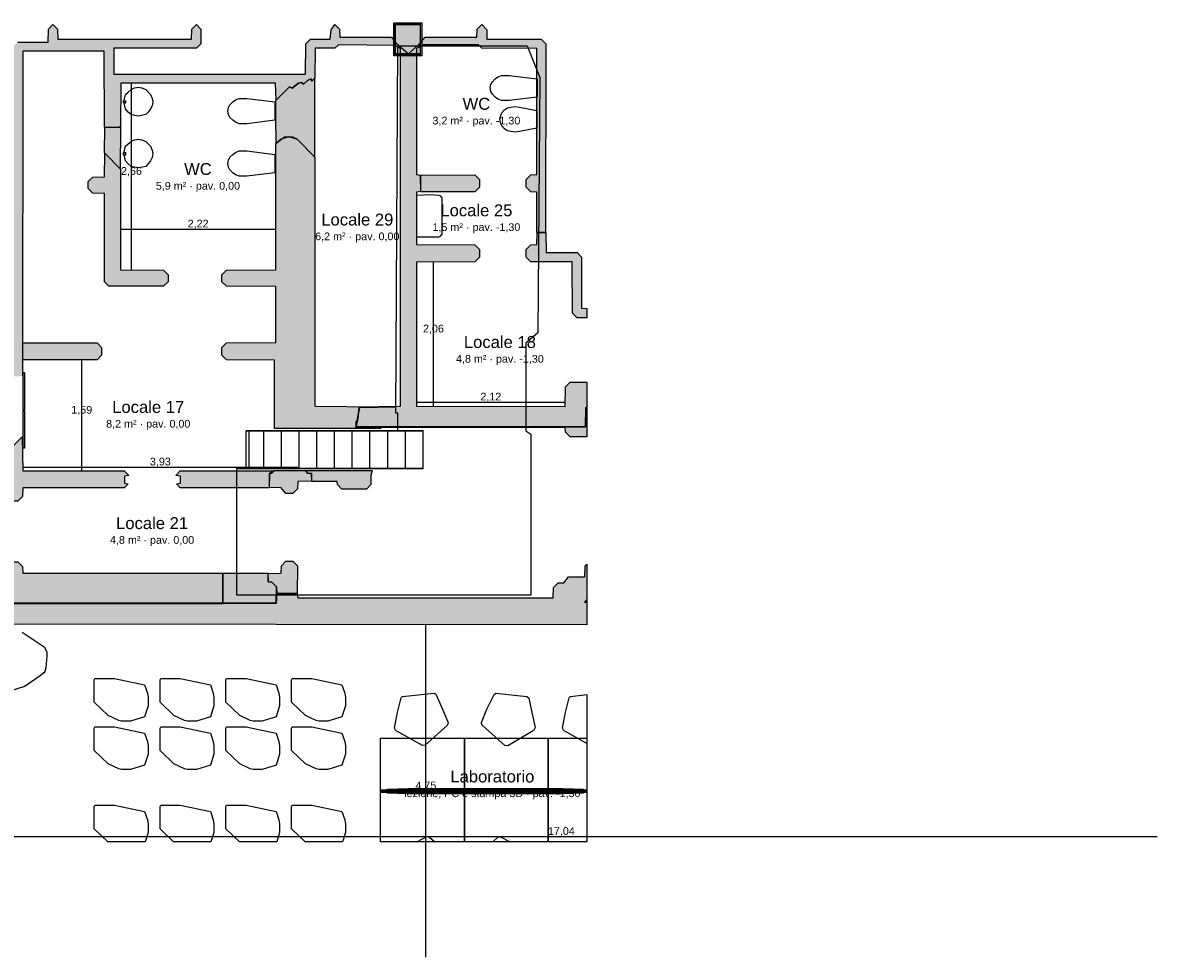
# Model space of a CAD drawing. Header units: millimetres. Extents: x -18533 to 137888, y -83624 to 7711.
# Tile 17 of 40: x 40287 to 56504, y -42674 to -29319. Entities that reach past the tile are written whole.
import ezdxf
from ezdxf.enums import TextEntityAlignment as Align

# ---------------------------------------------------------------- set-up
doc = ezdxf.new("R2010")
doc.units = ezdxf.units.MM
for name, color, linetype in [('A-ARREDI', 9, 'Continuous'), ('A-MISURE', 40, 'Continuous'), ('A-MURI-ESISTENTI', 7, 'Continuous'), ('A-MURI-NUOVI', 40, 'Continuous'), ('A-PILASTRI', 8, 'Continuous'), ('A-SCALE', 8, 'Continuous'), ('A-SOPPALCO-PROIEZIONE', 8, 'Continuous'), ('A-TESTI', 7, 'Continuous')]:
    doc.layers.add(name, color=color, linetype=linetype)
doc.styles.add('VISIO', font='arial.ttf')

msp = doc.modelspace()

# ---------------------------------------------------------------- hatches: boundary and pattern name
at = {"layer": 'A-MURI-ESISTENTI'}
for points in [[(41455, -30810), (41450, -29725), (40290, -29725), (40285, -34367), (40060, -34382), (40050, -29775), (35950, -29775), (35930, -29835), (35880, -29785), (35540, -29785), (35490, -29845), (35465, -29820), (35460, -29615), (33400, -29615), (33395, -29760), (33330, -29825), (31650, -29825), (31650, -29695), (33260, -29695), (33265, -29550), (33330, -29485), (35530, -29485), (35595, -29550), (35600, -29755), (35810, -29755), (35815, -29710), (35880, -29645), (40170, -29645), (40220, -29595), (40650, -29595), (40655, -29410), (40720, -29345), (40785, -29410), (40790, -29555), (42700, -29555), (42705, -29410), (42770, -29345), (42835, -29410), (42835, -29620), (42770, -29685), (41590, -29685), (41590, -30055), (44330, -30055), (44335, -29620), (44400, -29555), (44680, -29555), (44697, -29419), (44750, -29345), (44815, -29410), (44820, -29525), (45560, -29525), (45615, -29600), (45610, -29645), (44800, -29635), (44750, -29685), (44470, -29685), (44465, -30110), (44420, -30155), (44409, -30122), (44360, -30145), (44300, -30195), (44270, -30175), (44230, -30185), (44140, -30255), (44100, -30235), (43910, -30425), (43900, -30185), (41690, -30185), (41685, -30800), (41650, -30815), (41455, -30810)], [(47635, -32310), (47635, -31740), (47550, -31735), (47485, -31670), (47485, -31560), (47550, -31495), (47635, -31490), (47635, -29690), (46850, -29685), (46800, -29635), (46000, -29635), (45980, -29655), (45958, -29622), (46040, -29525), (46780, -29525), (46785, -29410), (46850, -29345), (46919, -29419), (46920, -29555), (47700, -29555), (47765, -29620), (47760, -32315), (47635, -32310)], [(45055, -35090), (45067, -35014), (45075, -35010), (45087, -34892), (45099, -34820), (45615, -34810), (45376, -34808), (45685, -34800), (45685, -29690), (45615, -29650), (45620, -29605), (45800, -29765), (45958, -29622), (45975, -29660), (45915, -29690), (45915, -31490), (45975, -31500), (45975, -31730), (45915, -31740), (45915, -32490), (46750, -32495), (46815, -32560), (46815, -32670), (46750, -32735), (45915, -32740), (45915, -34800), (48040, -34805), (48045, -34520), (48110, -34455), (48350, -34455), (48350, -34805), (48335, -34820), (48330, -35095), (45055, -35090)], [(45100, -34815), (45099, -34820), (45095, -34820), (45087, -34892), (45067, -35014), (45055, -35020), (45055, -35090), (45055, -35100), (45035, -35120), (43888, -35120), (43885, -34140), (43200, -34135), (43135, -34070), (43135, -33960), (43200, -33895), (43905, -33890), (43905, -33090), (43200, -33085), (43135, -33020), (43135, -32920), (43200, -32855), (43905, -32850), (43905, -31050), (43970, -30985), (44090, -30945), (44210, -30985), (44465, -31240), (44465, -34800), (45376, -34808), (45100, -34815)], [(41520, -33085), (41455, -33020), (41455, -31760), (41290, -31755), (41225, -31690), (41225, -31590), (41290, -31525), (41455, -31520), (41460, -31185), (41685, -31410), (41685, -32850), (42300, -32855), (42365, -32920), (42365, -33020), (42300, -33085), (41520, -33085)], [(45980, -31735), (45975, -31500), (46750, -31495), (46815, -31560), (46815, -31670), (46750, -31735), (45980, -31735)], [(48210, -33535), (48145, -33470), (48140, -32735), (47550, -32735), (47485, -32670), (47485, -32560), (47550, -32495), (47635, -32490), (47640, -32315), (47765, -32320), (47770, -32605), (48210, -32605), (48275, -32670), (48275, -33400), (48350, -33401), (48350, -33535), (48210, -33535)], [(40290, -34135), (40290, -33895), (41350, -33895), (41415, -33960), (41415, -34070), (41350, -34135), (40290, -34135)], [(48335, -34820), (48350, -34805), (48350, -35235), (48110, -35235), (48045, -35170), (48040, -35105), (45410, -35105), (45407, -35120), (45035, -35120), (45055, -35110), (45055, -35100), (45060, -35095), (48330, -35095), (48335, -34820)], [(45087, -34892), (45095, -34820), (45099, -34820), (45087, -34892)], [(45376, -34808), (45615, -34810), (45099, -34820), (45100, -34815), (45376, -34808)], [(45055, -35090), (45055, -35020), (45067, -35014), (45055, -35090)], [(45087, -34892), (45075, -35010), (45067, -35014), (45087, -34892)], [(45055, -35100), (45055, -35110), (45035, -35120), (45055, -35100)], [(48330, -35095), (45060, -35095), (45055, -35100), (45055, -35090), (48330, -35095)], [(40120, -36155), (40055, -36090), (40050, -35965), (37940, -35965), (37925, -35910), (37965, -35790), (38020, -35725), (40050, -35725), (40055, -35350), (40100, -35345), (40140, -35375), (40280, -35235), (40290, -35725), (41740, -35725), (41805, -35790), (41742, -35799), (41742, -35900), (41795, -35910), (41740, -35965), (40290, -35965), (40285, -36090), (40220, -36155), (40120, -36155)], [(42540, -35965), (42485, -35910), (42542, -35900), (42542, -35799), (42475, -35790), (42540, -35725), (43870, -35725), (43815, -35760), (43810, -35965), (42540, -35965)], [(44360, -35755), (44415, -35760), (44415, -35870), (44220, -35875), (44215, -35980), (44150, -36045), (44050, -36045), (43980, -35965), (43815, -35960), (43815, -35760), (43850, -35755), (43885, -35720), (44329, -35720), (44360, -35755)], [(44850, -35985), (44785, -35920), (44780, -35875), (44420, -35875), (44415, -35760), (44360, -35755), (44329, -35720), (45280, -35720), (45265, -35790), (45265, -35920), (45200, -35985), (44850, -35985)], [(39180, -37615), (39180, -37620), (39175, -37620), (39175, -41025), (38735, -41025), (38735, -37250), (38800, -37185), (40050, -37185), (40055, -37090), (40120, -37025), (40220, -37025), (40285, -37090), (40290, -37185), (43150, -37185), (43150, -37615), (39180, -37615)], [(39180, -37620), (43150, -37616), (43910, -37615), (43920, -37475), (44210, -37475), (44220, -37535), (47870, -37535), (47875, -37390), (47940, -37325), (48020, -37325), (48090, -37235), (48320, -37235), (48325, -37080), (48350, -37055), (48350, -37565), (48315, -37600), (48350, -37603), (48350, -37922), (39470, -37915), (39466, -41025), (39176, -41025), (39180, -37620)], [(43920, -37475), (43915, -37380), (43850, -37315), (43795, -37310), (43795, -37190), (43980, -37185), (43985, -37080), (44050, -37015), (44150, -37015), (44215, -37080), (44210, -37475), (43920, -37475)], [(43150, -37615), (43150, -37185), (43790, -37185), (43795, -37310), (43850, -37315), (43915, -37380), (43910, -37615), (43150, -37615)], [(43910, -37615), (43915, -37380), (43920, -37475), (43910, -37615)], [(43150, -37615), (43150, -37616), (39180, -37620), (39180, -37615), (43150, -37615)], [(43910, -37615), (43150, -37616), (43150, -37615), (43910, -37615)], [(48315, -37600), (48350, -37565), (48350, -37602), (48315, -37600)], [(48350, -37602), (48350, -37603), (48315, -37600), (48350, -37602)]]:
    msp.add_hatch(color=7, dxfattribs=at).paths.add_polyline_path(points)
at = {"layer": 'A-MURI-NUOVI'}
for points in [[(44210, -30985), (44150, -30955), (44030, -30955), (43910, -31045), (43905, -30680), (43905, -30430), (44100, -30235), (44140, -30255), (44230, -30185), (44270, -30175), (44300, -30195), (44360, -30145), (44409, -30122), (44420, -30155), (44460, -30115), (44460, -31235), (44210, -30985)], [(41455, -31180), (41460, -30815), (41685, -30810), (41680, -31405), (41455, -31180)]]:
    msp.add_hatch(color=40, dxfattribs=at).paths.add_polyline_path(points)
at = {"layer": 'A-PILASTRI'}
for points in [[(45608, -29791), (45594, -29791), (45590, -29787), (45590, -29323), (45594, -29319), (45608, -29319), (45608, -29791)], [(45616, -29337), (45616, -29323), (45620, -29319), (45962, -29319), (45966, -29323), (45966, -29337), (45616, -29337)], [(45966, -29765), (45616, -29765), (45616, -29345), (45966, -29345), (45966, -29765)], [(45974, -29319), (45988, -29319), (45992, -29323), (45992, -29787), (45988, -29791), (45974, -29791), (45974, -29319)], [(45966, -29773), (45966, -29787), (45962, -29791), (45620, -29791), (45616, -29787), (45616, -29773), (45966, -29773)], [(40293, -34319), (40307, -34319), (40311, -34323), (40311, -34853), (40307, -34857), (40293, -34857), (40293, -34319)], [(40293, -34863), (40307, -34863), (40311, -34867), (40311, -35397), (40307, -35401), (40293, -35401), (40293, -34863)]]:
    msp.add_hatch(color=8, dxfattribs=at).paths.add_polyline_path(points)

# ---------------------------------------------------------------- linework, layer by layer
at = {"layer": 'A-ARREDI'}
for p, q in [((41730, -30435), (41760, -30435)), ((41730, -30465), (41730, -30435)), ((41730, -30465), (41760, -30465)), ((41760, -30465), (41760, -30435)), ((41730, -31175), (41760, -31175)), ((41730, -31205), (41730, -31175)), ((41730, -31205), (41760, -31205)), ((41760, -31205), (41760, -31175))]:
    msp.add_line(p, q, dxfattribs=at)
for points in [[(47640, -30122), (47640, -30382), (47240, -30432), (47130, -30432), (47080, -30412), (47040, -30382), (47000, -30342), (46980, -30302), (46970, -30252), (46980, -30202), (47000, -30162), (47040, -30122), (47080, -30092), (47130, -30072), (47240, -30072), (47640, -30122)], [(41885, -30643), (41839, -30632), (41793, -30597), (41758, -30551), (41747, -30505), (41735, -30448), (41758, -30344), (41793, -30310), (41839, -30275), (41885, -30252), (41942, -30241), (41988, -30252), (42046, -30275), (42115, -30344), (42138, -30402), (42149, -30448), (42138, -30505), (42115, -30551), (42080, -30597), (42046, -30632), (41942, -30655), (41885, -30643)], [(43890, -30452), (43890, -30712), (43490, -30762), (43380, -30762), (43330, -30742), (43290, -30712), (43250, -30672), (43230, -30632), (43220, -30582), (43230, -30532), (43250, -30492), (43290, -30452), (43330, -30422), (43380, -30402), (43490, -30402), (43890, -30452)], [(47386, -30525), (47636, -30575), (47636, -30825), (47386, -30875), (47326, -30885), (47266, -30875), (47216, -30865), (47176, -30835), (47136, -30795), (47116, -30745), (47106, -30695), (47116, -30655), (47136, -30605), (47176, -30565), (47216, -30535), (47266, -30525), (47326, -30515), (47386, -30525)], [(41885, -31383), (41839, -31372), (41793, -31337), (41758, -31291), (41747, -31245), (41735, -31188), (41758, -31084), (41793, -31050), (41839, -31015), (41885, -30992), (41942, -30981), (41988, -30992), (42046, -31015), (42115, -31084), (42138, -31142), (42149, -31188), (42138, -31245), (42115, -31291), (42080, -31337), (42046, -31372), (41942, -31395), (41885, -31383)], [(43890, -31202), (43890, -31462), (43490, -31512), (43380, -31512), (43330, -31492), (43290, -31462), (43250, -31422), (43230, -31382), (43220, -31332), (43230, -31282), (43250, -31242), (43290, -31202), (43330, -31172), (43380, -31152), (43490, -31152), (43890, -31202)], [(45920, -31782), (46112, -31774), (46232, -31782), (46248, -31790), (46280, -31822), (46280, -32342), (46248, -32374), (46232, -32382), (45920, -32382), (45920, -31782)], [(42030, -39240), (41830, -39300), (41700, -39300), (41660, -39290), (41510, -39220), (41310, -39030), (41310, -38710), (41320, -38690), (41600, -38690), (42030, -38780), (42070, -38900), (42080, -38960), (42080, -39080), (42030, -39240)], [(42030, -39240), (41830, -39300), (41700, -39300), (41660, -39290), (41510, -39220), (41310, -39030), (41310, -38710), (41320, -38690), (41600, -38690), (42030, -38780), (42070, -38900), (42080, -38960), (42080, -39080), (42030, -39240)], [(42970, -39240), (42770, -39300), (42640, -39300), (42600, -39290), (42450, -39220), (42250, -39030), (42250, -38710), (42260, -38690), (42540, -38690), (42970, -38780), (43010, -38900), (43020, -38960), (43020, -39080), (42970, -39240)], [(42970, -39240), (42770, -39300), (42640, -39300), (42600, -39290), (42450, -39220), (42250, -39030), (42250, -38710), (42260, -38690), (42540, -38690), (42970, -38780), (43010, -38900), (43020, -38960), (43020, -39080), (42970, -39240)], [(43910, -39240), (43710, -39300), (43580, -39300), (43540, -39290), (43390, -39220), (43190, -39030), (43190, -38710), (43200, -38690), (43480, -38690), (43910, -38780), (43950, -38900), (43960, -38960), (43960, -39080), (43910, -39240)], [(43910, -39240), (43710, -39300), (43580, -39300), (43540, -39290), (43390, -39220), (43190, -39030), (43190, -38710), (43200, -38690), (43480, -38690), (43910, -38780), (43950, -38900), (43960, -38960), (43960, -39080), (43910, -39240)], [(44850, -39240), (44650, -39300), (44520, -39300), (44480, -39290), (44330, -39220), (44130, -39030), (44130, -38710), (44140, -38690), (44420, -38690), (44850, -38780), (44890, -38900), (44900, -38960), (44900, -39080), (44850, -39240)], [(44850, -39240), (44650, -39300), (44520, -39300), (44480, -39290), (44330, -39220), (44130, -39030), (44130, -38710), (44140, -38690), (44420, -38690), (44850, -38780), (44890, -38900), (44900, -38960), (44900, -39080), (44850, -39240)], [(46194, -38915), (46287, -39126), (46366, -39309), (46367, -39319), (46360, -39350), (46352, -39361), (46040, -39645), (46000, -39649), (45626, -39437), (45615, -39428), (45601, -39399), (45640, -39194), (45697, -38967), (45715, -38945), (46162, -38898), (46194, -38915)], [(46194, -38915), (46287, -39126), (46366, -39309), (46367, -39319), (46360, -39350), (46352, -39361), (46040, -39645), (46000, -39649), (45626, -39437), (45615, -39428), (45601, -39399), (45640, -39194), (45697, -38967), (45715, -38945), (46162, -38898), (46194, -38915)], [(47523, -38969), (47570, -39195), (47610, -39390), (47608, -39400), (47595, -39429), (47584, -39438), (47220, -39651), (47180, -39647), (46858, -39362), (46849, -39351), (46843, -39320), (46923, -39127), (47026, -38917), (47048, -38899), (47495, -38946), (47523, -38969)], [(47523, -38969), (47570, -39195), (47610, -39390), (47608, -39400), (47595, -39429), (47584, -39438), (47220, -39651), (47180, -39647), (46858, -39362), (46849, -39351), (46843, -39320), (46923, -39127), (47026, -38917), (47048, -38899), (47495, -38946), (47523, -38969)], [(48026, -39437), (48015, -39428), (48001, -39399), (48040, -39194), (48097, -38967), (48115, -38945), (48350, -38920), (48350, -39621), (48026, -39437)], [(48026, -39437), (48015, -39428), (48001, -39399), (48040, -39194), (48097, -38967), (48115, -38945), (48350, -38920), (48350, -39621), (48026, -39437)], [(42030, -39930), (41830, -39990), (41700, -39990), (41660, -39980), (41510, -39910), (41310, -39720), (41310, -39400), (41320, -39380), (41600, -39380), (42030, -39470), (42070, -39590), (42080, -39650), (42080, -39770), (42030, -39930)], [(42030, -39930), (41830, -39990), (41700, -39990), (41660, -39980), (41510, -39910), (41310, -39720), (41310, -39400), (41320, -39380), (41600, -39380), (42030, -39470), (42070, -39590), (42080, -39650), (42080, -39770), (42030, -39930)], [(42970, -39930), (42770, -39990), (42640, -39990), (42600, -39980), (42450, -39910), (42250, -39720), (42250, -39400), (42260, -39380), (42540, -39380), (42970, -39470), (43010, -39590), (43020, -39650), (43020, -39770), (42970, -39930)], [(42970, -39930), (42770, -39990), (42640, -39990), (42600, -39980), (42450, -39910), (42250, -39720), (42250, -39400), (42260, -39380), (42540, -39380), (42970, -39470), (43010, -39590), (43020, -39650), (43020, -39770), (42970, -39930)], [(43910, -39930), (43710, -39990), (43580, -39990), (43540, -39980), (43390, -39910), (43190, -39720), (43190, -39400), (43200, -39380), (43480, -39380), (43910, -39470), (43950, -39590), (43960, -39650), (43960, -39770), (43910, -39930)], [(43910, -39930), (43710, -39990), (43580, -39990), (43540, -39980), (43390, -39910), (43190, -39720), (43190, -39400), (43200, -39380), (43480, -39380), (43910, -39470), (43950, -39590), (43960, -39650), (43960, -39770), (43910, -39930)], [(44850, -39930), (44650, -39990), (44520, -39990), (44480, -39980), (44330, -39910), (44130, -39720), (44130, -39400), (44140, -39380), (44420, -39380), (44850, -39470), (44890, -39590), (44900, -39650), (44900, -39770), (44850, -39930)], [(44850, -39930), (44650, -39990), (44520, -39990), (44480, -39980), (44330, -39910), (44130, -39720), (44130, -39400), (44140, -39380), (44420, -39380), (44850, -39470), (44890, -39590), (44900, -39650), (44900, -39770), (44850, -39930)], [(46600, -40305), (45400, -40305), (45400, -39545), (46600, -39545), (46600, -40305)], [(46600, -40305), (45400, -40305), (45400, -39545), (46600, -39545), (46600, -40305)], [(47800, -40305), (46600, -40305), (46600, -39545), (47800, -39545), (47800, -40305)], [(47800, -40305), (46600, -40305), (46600, -39545), (47800, -39545), (47800, -40305)], [(47800, -40305), (47800, -39545), (48350, -39545), (48350, -40305), (47800, -40305)], [(47800, -40305), (47800, -39545), (48350, -39545), (48350, -40305), (47800, -40305)], [(45400, -40280), (46600, -40280), (46600, -40320), (45400, -40320), (45400, -40280)], [(45400, -40280), (46600, -40280), (46600, -40320), (45400, -40320), (45400, -40280)], [(45400, -40295), (46600, -40295), (46600, -41025), (45400, -41025), (45400, -40295)], [(45400, -40295), (46600, -40295), (46600, -41025), (45400, -41025), (45400, -40295)], [(45500, -40330), (45500, -40270), (45790, -40260), (48010, -40260), (48300, -40270), (48300, -40330), (48010, -40340), (45790, -40340), (45500, -40330)], [(45500, -40330), (45500, -40270), (45790, -40260), (48010, -40260), (48300, -40270), (48300, -40330), (48010, -40340), (45790, -40340), (45500, -40330)], [(46600, -40280), (47800, -40280), (47800, -40320), (46600, -40320), (46600, -40280)], [(46600, -40280), (47800, -40280), (47800, -40320), (46600, -40320), (46600, -40280)], [(46600, -40295), (47800, -40295), (47800, -41025), (46600, -41025), (46600, -40295)], [(46600, -40295), (47800, -40295), (47800, -41025), (46600, -41025), (46600, -40295)], [(47800, -40280), (48350, -40280), (48350, -40320), (47800, -40320), (47800, -40280)], [(47800, -40280), (48350, -40280), (48350, -40320), (47800, -40320), (47800, -40280)], [(47800, -40295), (48350, -40295), (48350, -41025), (47800, -41025), (47800, -40295)], [(47800, -40295), (48350, -40295), (48350, -41025), (47800, -41025), (47800, -40295)], [(42038, -41025), (41505, -41025), (41310, -40840), (41310, -40520), (41320, -40500), (41600, -40500), (42030, -40590), (42070, -40710), (42080, -40770), (42080, -40890), (42038, -41025)], [(42038, -41025), (41505, -41025), (41310, -40840), (41310, -40520), (41320, -40500), (41600, -40500), (42030, -40590), (42070, -40710), (42080, -40770), (42080, -40890), (42038, -41025)], [(42978, -41025), (42445, -41025), (42250, -40840), (42250, -40520), (42260, -40500), (42540, -40500), (42970, -40590), (43010, -40710), (43020, -40770), (43020, -40890), (42978, -41025)], [(42978, -41025), (42445, -41025), (42250, -40840), (42250, -40520), (42260, -40500), (42540, -40500), (42970, -40590), (43010, -40710), (43020, -40770), (43020, -40890), (42978, -41025)], [(43918, -41025), (43385, -41025), (43190, -40840), (43190, -40520), (43200, -40500), (43480, -40500), (43910, -40590), (43950, -40710), (43960, -40770), (43960, -40890), (43918, -41025)], [(43918, -41025), (43385, -41025), (43190, -40840), (43190, -40520), (43200, -40500), (43480, -40500), (43910, -40590), (43950, -40710), (43960, -40770), (43960, -40890), (43918, -41025)], [(44858, -41025), (44325, -41025), (44130, -40840), (44130, -40520), (44140, -40500), (44420, -40500), (44850, -40590), (44890, -40710), (44900, -40770), (44900, -40890), (44858, -41025)], [(44858, -41025), (44325, -41025), (44130, -40840), (44130, -40520), (44140, -40500), (44420, -40500), (44850, -40590), (44890, -40710), (44900, -40770), (44900, -40890), (44858, -41025)], [(46063, -40950), (46103, -40955), (46176, -41025), (45923, -41025), (46063, -40950)], [(46063, -40950), (46103, -40955), (46176, -41025), (45923, -41025), (46063, -40950)], [(47077, -40958), (47117, -40952), (47256, -41025), (47009, -41025), (47077, -40958)], [(47077, -40958), (47117, -40952), (47256, -41025), (47009, -41025), (47077, -40958)], [(48350, -41011), (48350, -41025), (48323, -41025), (48350, -41011)], [(48350, -41011), (48350, -41025), (48323, -41025), (48350, -41011)]]:
    msp.add_lwpolyline(points, close=True, dxfattribs=at)
msp.add_lwpolyline([(40278, -38028), (40595, -38237), (40625, -38289), (40631, -38320), (40634, -38365), (40617, -38536), (40603, -38591), (40590, -38609), (40535, -38653), (40337, -38790), (40311, -38805), (39920, -38927)], dxfattribs=at)
msp.add_lwpolyline([(40278, -38028), (40595, -38237), (40625, -38289), (40631, -38320), (40634, -38365), (40617, -38536), (40603, -38591), (40590, -38609), (40535, -38653), (40337, -38790), (40311, -38805), (39920, -38927)], dxfattribs=at)
at = {"layer": 'A-MISURE'}
for p, q in [((41842, -32850), (41842, -30186)), ((41686, -32270), (43904, -32270)), ((46158, -34800), (46158, -32740)), ((41132, -35724), (41132, -34136)), ((45916, -34742), (48040, -34742)), ((40290, -35670), (44220, -35670)), ((46050, -42674), (46050, -37921)), ((39467, -40950), (56504, -40950))]:
    msp.add_line(p, q, dxfattribs=at)
at = {"layer": 'A-MURI-ESISTENTI'}
msp.add_lwpolyline([(40220, -29595), (40650, -29595), (40655, -29410), (40720, -29345), (40785, -29410), (40790, -29555), (42700, -29555), (42705, -29410), (42770, -29345), (42835, -29410), (42835, -29620), (42770, -29685), (41590, -29685), (41590, -30055), (44330, -30055), (44335, -29620), (44400, -29555), (44680, -29555), (44697, -29419), (44750, -29345), (44815, -29410), (44820, -29525), (45560, -29525), (45615, -29600), (45610, -29645), (44800, -29635), (44750, -29685), (44470, -29685), (44465, -30110), (44420, -30155), (44409, -30122), (44360, -30145), (44300, -30195), (44270, -30175), (44230, -30185), (44140, -30255), (44100, -30235), (43910, -30425), (43900, -30185), (41690, -30185), (41685, -30800), (41650, -30815), (41455, -30810), (41455, -30810), (41450, -29725), (40290, -29725), (40285, -34367)], dxfattribs=at)
for points in [[(47635, -32310), (47635, -31740), (47550, -31735), (47485, -31670), (47485, -31560), (47550, -31495), (47635, -31490), (47635, -29690), (46850, -29685), (46800, -29635), (46000, -29635), (45980, -29655), (45958, -29622), (46040, -29525), (46780, -29525), (46785, -29410), (46850, -29345), (46919, -29419), (46920, -29555), (47700, -29555), (47765, -29620), (47760, -32315), (47635, -32310)], [(45055, -35090), (45067, -35014), (45075, -35010), (45087, -34892), (45099, -34820), (45615, -34810), (45376, -34808), (45685, -34800), (45685, -29690), (45615, -29650), (45620, -29605), (45800, -29765), (45958, -29622), (45975, -29660), (45915, -29690), (45915, -31490), (45975, -31500), (45975, -31730), (45915, -31740), (45915, -32490), (46750, -32495), (46815, -32560), (46815, -32670), (46750, -32735), (45915, -32740), (45915, -34800), (48040, -34805), (48045, -34520), (48110, -34455), (48350, -34455), (48350, -34805), (48335, -34820), (48330, -35095), (45055, -35090)], [(45100, -34815), (45099, -34820), (45095, -34820), (45087, -34892), (45067, -35014), (45055, -35020), (45055, -35090), (45055, -35100), (45035, -35120), (43888, -35120), (43885, -34140), (43200, -34135), (43135, -34070), (43135, -33960), (43200, -33895), (43905, -33890), (43905, -33090), (43200, -33085), (43135, -33020), (43135, -32920), (43200, -32855), (43905, -32850), (43905, -31050), (43970, -30985), (44090, -30945), (44210, -30985), (44465, -31240), (44465, -34800), (45376, -34808), (45100, -34815)], [(41520, -33085), (41455, -33020), (41455, -31760), (41290, -31755), (41225, -31690), (41225, -31590), (41290, -31525), (41455, -31520), (41460, -31185), (41685, -31410), (41685, -32850), (42300, -32855), (42365, -32920), (42365, -33020), (42300, -33085), (41520, -33085)], [(45980, -31735), (45975, -31500), (46750, -31495), (46815, -31560), (46815, -31670), (46750, -31735), (45980, -31735)], [(48210, -33535), (48145, -33470), (48140, -32735), (47550, -32735), (47485, -32670), (47485, -32560), (47550, -32495), (47635, -32490), (47640, -32315), (47765, -32320), (47770, -32605), (48210, -32605), (48275, -32670), (48275, -33400), (48350, -33401), (48350, -33535), (48210, -33535)], [(40290, -34135), (40290, -33895), (41350, -33895), (41415, -33960), (41415, -34070), (41350, -34135), (40290, -34135)], [(48335, -34820), (48350, -34805), (48350, -35235), (48110, -35235), (48045, -35170), (48040, -35105), (45410, -35105), (45407, -35120), (45035, -35120), (45055, -35110), (45055, -35100), (45060, -35095), (48330, -35095), (48335, -34820)], [(45087, -34892), (45095, -34820), (45099, -34820), (45087, -34892)], [(45376, -34808), (45615, -34810), (45099, -34820), (45100, -34815), (45376, -34808)], [(45055, -35090), (45055, -35020), (45067, -35014), (45055, -35090)], [(45087, -34892), (45075, -35010), (45067, -35014), (45087, -34892)], [(45055, -35100), (45055, -35110), (45035, -35120), (45055, -35100)], [(48330, -35095), (45060, -35095), (45055, -35100), (45055, -35090), (48330, -35095)], [(40120, -36155), (40055, -36090), (40050, -35965), (37940, -35965), (37925, -35910), (37965, -35790), (38020, -35725), (40050, -35725), (40055, -35350), (40100, -35345), (40140, -35375), (40280, -35235), (40290, -35725), (41740, -35725), (41805, -35790), (41742, -35799), (41742, -35900), (41795, -35910), (41740, -35965), (40290, -35965), (40285, -36090), (40220, -36155), (40120, -36155)], [(42540, -35965), (42485, -35910), (42542, -35900), (42542, -35799), (42475, -35790), (42540, -35725), (43870, -35725), (43815, -35760), (43810, -35965), (42540, -35965)], [(44360, -35755), (44415, -35760), (44415, -35870), (44220, -35875), (44215, -35980), (44150, -36045), (44050, -36045), (43980, -35965), (43815, -35960), (43815, -35760), (43850, -35755), (43885, -35720), (44329, -35720), (44360, -35755)], [(44850, -35985), (44785, -35920), (44780, -35875), (44420, -35875), (44415, -35760), (44360, -35755), (44329, -35720), (45280, -35720), (45265, -35790), (45265, -35920), (45200, -35985), (44850, -35985)], [(39180, -37615), (39180, -37620), (39175, -37620), (39175, -41025), (38735, -41025), (38735, -37250), (38800, -37185), (40050, -37185), (40055, -37090), (40120, -37025), (40220, -37025), (40285, -37090), (40290, -37185), (43150, -37185), (43150, -37615), (39180, -37615)], [(39180, -37620), (43150, -37616), (43910, -37615), (43920, -37475), (44210, -37475), (44220, -37535), (47870, -37535), (47875, -37390), (47940, -37325), (48020, -37325), (48090, -37235), (48320, -37235), (48325, -37080), (48350, -37055), (48350, -37565), (48315, -37600), (48350, -37603), (48350, -37922), (39470, -37915), (39466, -41025), (39176, -41025), (39180, -37620)], [(43920, -37475), (43915, -37380), (43850, -37315), (43795, -37310), (43795, -37190), (43980, -37185), (43985, -37080), (44050, -37015), (44150, -37015), (44215, -37080), (44210, -37475), (43920, -37475)], [(43150, -37615), (43150, -37185), (43790, -37185), (43795, -37310), (43850, -37315), (43915, -37380), (43910, -37615), (43150, -37615)], [(43910, -37615), (43915, -37380), (43920, -37475), (43910, -37615)], [(43150, -37615), (43150, -37616), (39180, -37620), (39180, -37615), (43150, -37615)], [(43910, -37615), (43150, -37616), (43150, -37615), (43910, -37615)], [(48315, -37600), (48350, -37565), (48350, -37602), (48315, -37600)], [(48350, -37602), (48350, -37603), (48315, -37600), (48350, -37602)]]:
    msp.add_lwpolyline(points, close=True, dxfattribs=at)
at = {"layer": 'A-MURI-NUOVI'}
for points in [[(44210, -30985), (44150, -30955), (44030, -30955), (43910, -31045), (43905, -30680), (43905, -30430), (44100, -30235), (44140, -30255), (44230, -30185), (44270, -30175), (44300, -30195), (44360, -30145), (44409, -30122), (44420, -30155), (44460, -30115), (44460, -31235), (44210, -30985)], [(41455, -31180), (41460, -30815), (41685, -30810), (41680, -31405), (41455, -31180)]]:
    msp.add_lwpolyline(points, close=True, dxfattribs=at)
at = {"layer": 'A-PILASTRI'}
for points in [[(45608, -29791), (45594, -29791), (45590, -29787), (45590, -29323), (45594, -29319), (45608, -29319), (45608, -29791)], [(45616, -29337), (45616, -29323), (45620, -29319), (45962, -29319), (45966, -29323), (45966, -29337), (45616, -29337)], [(45966, -29765), (45616, -29765), (45616, -29345), (45966, -29345), (45966, -29765)], [(45974, -29319), (45988, -29319), (45992, -29323), (45992, -29787), (45988, -29791), (45974, -29791), (45974, -29319)], [(45966, -29773), (45966, -29787), (45962, -29791), (45620, -29791), (45616, -29787), (45616, -29773), (45966, -29773)], [(40293, -34319), (40307, -34319), (40311, -34323), (40311, -34853), (40307, -34857), (40293, -34857), (40293, -34319)], [(40293, -34863), (40307, -34863), (40311, -34867), (40311, -35397), (40307, -35401), (40293, -35401), (40293, -34863)]]:
    msp.add_lwpolyline(points, close=True, dxfattribs=at)
at = {"layer": 'A-SCALE'}
for p, q in [((43480, -35150), (43733, -35150)), ((43522, -35150), (43480, -35150)), ((43480, -35690), (43480, -35150)), ((43480, -35690), (43480, -35150)), ((46010, -35150), (43522, -35150)), ((43522, -35690), (43522, -35150)), ((43733, -35150), (43986, -35150)), ((43733, -35690), (43733, -35150)), ((43733, -35690), (43733, -35150)), ((43986, -35150), (44239, -35150)), ((43986, -35690), (43986, -35150)), ((43986, -35690), (43986, -35150)), ((44239, -35150), (44492, -35150)), ((44239, -35690), (44239, -35150)), ((44239, -35690), (44239, -35150)), ((44492, -35150), (44745, -35150)), ((44492, -35690), (44492, -35150)), ((44492, -35690), (44492, -35150)), ((44745, -35150), (44998, -35150)), ((44745, -35690), (44745, -35150)), ((44745, -35690), (44745, -35150)), ((44998, -35150), (45251, -35150)), ((44998, -35690), (44998, -35150)), ((44998, -35690), (44998, -35150)), ((45251, -35150), (45504, -35150)), ((45251, -35690), (45251, -35150)), ((45251, -35690), (45251, -35150)), ((45504, -35150), (45757, -35150)), ((45504, -35690), (45504, -35150)), ((45504, -35690), (45504, -35150)), ((45757, -35150), (46010, -35150)), ((45757, -35690), (45757, -35150)), ((45757, -35690), (45757, -35150)), ((46010, -35690), (46010, -35150)), ((46010, -35690), (46010, -35150)), ((46010, -35690), (46010, -35150)), ((43480, -35690), (43733, -35690)), ((43522, -35690), (43480, -35690)), ((46010, -35690), (43522, -35690)), ((43733, -35690), (43986, -35690)), ((43986, -35690), (44239, -35690)), ((44239, -35690), (44492, -35690)), ((44492, -35690), (44745, -35690)), ((44745, -35690), (44998, -35690)), ((44998, -35690), (45251, -35690)), ((45251, -35690), (45504, -35690)), ((45504, -35690), (45757, -35690)), ((45757, -35690), (46010, -35690))]:
    msp.add_line(p, q, dxfattribs=at)
at = {"layer": 'A-SOPPALCO-PROIEZIONE'}
for p, q in [((45621, -34900), (45650, -29650)), ((45621, -34900), (45650, -29650)), ((45650, -29650), (47500, -29650)), ((45650, -29650), (47500, -29650)), ((47500, -29650), (47680, -30100)), ((47500, -29650), (47680, -30100)), ((47680, -30100), (47650, -33750)), ((47680, -30100), (47650, -33750)), ((47650, -33750), (47480, -33900)), ((47650, -33750), (47480, -33900)), ((47480, -33900), (47480, -35150)), ((47480, -33900), (47480, -35150)), ((45650, -34900), (45621, -34900)), ((45650, -34900), (45621, -34900)), ((45650, -35150), (45650, -34900)), ((45650, -35150), (45650, -34900)), ((46010, -35150), (45650, -35150)), ((46010, -35150), (45650, -35150)), ((46010, -35690), (46010, -35150)), ((46010, -35690), (46010, -35150)), ((47480, -35150), (47550, -35200)), ((47480, -35150), (47550, -35200)), ((47550, -35200), (47550, -37500)), ((47550, -35200), (47550, -37500)), ((43350, -37500), (43350, -35690)), ((43350, -35690), (45600, -35690)), ((43350, -35690), (45600, -35690)), ((43350, -37500), (43350, -35690)), ((45600, -35690), (45650, -35690)), ((45600, -35690), (45650, -35690)), ((45650, -35690), (46010, -35690)), ((45650, -35690), (46010, -35690)), ((47550, -37500), (43350, -37500)), ((47550, -37500), (43350, -37500))]:
    msp.add_line(p, q, dxfattribs=at)

# ---------------------------------------------------------------- texts
at = {"layer": 'A-MISURE', "style": 'VISIO'}
for s, p in [('2,66', (41842, -31438)), ('2,22', (42795, -32190)), ('2,06', (46158, -33690)), ('2,12', (46978, -34662)), ('1,59', (41132, -34850)), ('3,93', (42255, -35590)), ('4,75', (46050, -40217)), ('17,04', (47986, -40870))]:
    msp.add_text(s, height=110, dxfattribs=at).set_placement(p, align=Align.MIDDLE_CENTER)
at = {"layer": 'A-TESTI', "style": 'VISIO'}
for s, height, p in [('WC', 170, (46772, -30478)), ('3,2 m² · pav. -1,30', 110, (46772, -30718)), ('WC', 170, (42792, -31410)), ('5,9 m² · pav. 0,00', 110, (42792, -31650)), ('Locale 25', 170, (46772, -32000)), ('Locale 29', 170, (45070, -32132)), ('1,5 m² · pav. -1,30', 110, (46772, -32240)), ('6,2 m² · pav. 0,00', 110, (45070, -32372)), ('Locale 18', 170, (47108, -33882)), ('4,8 m² · pav. -1,30', 110, (47108, -34122)), ('Locale 17', 170, (42082, -34810)), ('8,2 m² · pav. 0,00', 110, (42082, -35050)), ('Locale 21', 170, (42137, -36470)), ('4,8 m² · pav. 0,00', 110, (42137, -36710)), ('Laboratorio', 170, (47000, -40090)), ('lezione, PC e stampa 3D · pav. -1,30', 110, (47000, -40330))]:
    msp.add_text(s, height=height, dxfattribs=at).set_placement(p, align=Align.MIDDLE_CENTER)

doc.saveas('drawing.dxf')
